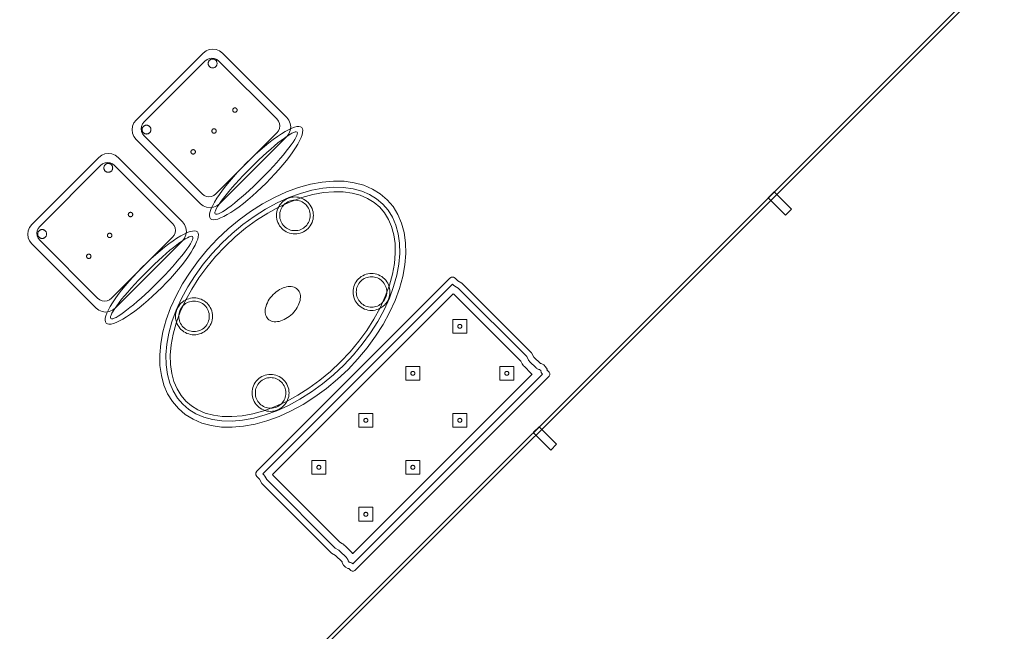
# Model space of a CAD drawing. Header units: metres. Extents: x 2172.2 to 2210.6, y 415.3 to 458.1.
# Tile 22 of 67: x 2206.1 to 2210.1, y 425.7 to 428.2. Entities that reach past the tile are written whole.
import ezdxf

# ---------------------------------------------------------------- set-up
doc = ezdxf.new("R2010")
doc.units = ezdxf.units.M
for name, color, linetype, lineweight in [('NC_N1_BANQUETTES', 7, 'CONTINUOUS', 13), ('NC_N1_CHAIRS', 7, 'CONTINUOUS', 13), ('NC_N1_GLAZING', 7, 'CONTINUOUS', 13), ('NC_N1_TABLES', 7, 'CONTINUOUS', 13), ('NC_N1_WALLS', 7, 'CONTINUOUS', 25)]:
    doc.layers.add(name, color=color, linetype=linetype, lineweight=lineweight)

# ---------------------------------------------------------------- blocks, each defined once
blk = doc.blocks.new('NC_N1_ARCHITECTURE')
at = {"layer": 'NC_N1_GLAZING', "linetype": 'CONTINUOUS', "lineweight": -2}
blk.add_lwpolyline([(16.314201, -9.443487), (16.303595, -9.43288), (20.116966, -5.61951), (20.127573, -5.630117)], close=True, dxfattribs=at)
at = {"layer": 'NC_N1_WALLS', "linetype": 'CONTINUOUS', "lineweight": -2}
for points in [[(19.262781, -6.615117), (19.238739, -6.639158), (19.168028, -6.568448), (19.19207, -6.544406)], [(18.308187, -7.569711), (18.284145, -7.593752), (18.213434, -7.523042), (18.237476, -7.499)]]:
    blk.add_lwpolyline(points, close=True, dxfattribs=at)
blk = doc.blocks.new('NC_N1_DINING_2')
at = {"color": 0, "linetype": 'CONTINUOUS', "lineweight": -2}
for points in [[(0.6, 0), (0.5971, 0.0368), (0.5885, 0.0732), (0.5742, 0.1089), (0.5543, 0.1435), (0.5292, 0.1768), (0.4989, 0.2083), (0.4638, 0.2379), (0.4243, 0.2652), (0.3806, 0.2899), (0.3333, 0.3118), (0.2828, 0.3307), (0.2296, 0.3465), (0.1742, 0.3589), (0.1171, 0.3678), (0.0588, 0.3732), (0, 0.375), (-0.0588, 0.3732), (-0.1171, 0.3678), (-0.1742, 0.3589), (-0.2296, 0.3465), (-0.2828, 0.3307), (-0.3333, 0.3118), (-0.3806, 0.2899), (-0.4243, 0.2652), (-0.4638, 0.2379), (-0.4989, 0.2083), (-0.5292, 0.1768), (-0.5543, 0.1435), (-0.5742, 0.1089), (-0.5885, 0.0732), (-0.5971, 0.0368), (-0.6, 0), (-0.5971, -0.0368), (-0.5885, -0.0732), (-0.5742, -0.1089), (-0.5543, -0.1435), (-0.5292, -0.1768), (-0.4989, -0.2083), (-0.4638, -0.2379), (-0.4243, -0.2652), (-0.3806, -0.2899), (-0.3333, -0.3118), (-0.2828, -0.3307), (-0.2296, -0.3465), (-0.1742, -0.3589), (-0.1171, -0.3678), (-0.0588, -0.3732), (0, -0.375), (0.0588, -0.3732), (0.1171, -0.3678), (0.1742, -0.3589), (0.2296, -0.3465), (0.2828, -0.3307), (0.3333, -0.3118), (0.3806, -0.2899), (0.4243, -0.2652), (0.4638, -0.2379), (0.4989, -0.2083), (0.5292, -0.1768), (0.5543, -0.1435), (0.5742, -0.1089), (0.5885, -0.0732), (0.5971, -0.0368)], [(0.5749, 0), (0.5723, -0.0329), (0.5646, -0.0656), (0.5516, -0.0979), (0.5334, -0.1297), (0.5101, -0.1605), (0.4818, -0.1901), (0.4486, -0.218), (0.411, -0.244), (0.3692, -0.2676), (0.3237, -0.2887), (0.2749, -0.307), (0.2233, -0.3222), (0.1695, -0.3343), (0.114, -0.343), (0.0573, -0.3482), (0, -0.35), (-0.0573, -0.3482), (-0.114, -0.343), (-0.1695, -0.3343), (-0.2233, -0.3222), (-0.2749, -0.307), (-0.3237, -0.2887), (-0.3692, -0.2676), (-0.411, -0.244), (-0.4486, -0.218), (-0.4818, -0.1901), (-0.5101, -0.1605), (-0.5334, -0.1297), (-0.5516, -0.0979), (-0.5646, -0.0656), (-0.5723, -0.0329), (-0.5749, 0), (-0.5723, 0.0329), (-0.5646, 0.0656), (-0.5516, 0.0979), (-0.5334, 0.1297), (-0.5101, 0.1605), (-0.4818, 0.1901), (-0.4486, 0.218), (-0.411, 0.244), (-0.3692, 0.2676), (-0.3237, 0.2887), (-0.2749, 0.307), (-0.2233, 0.3222), (-0.1695, 0.3343), (-0.114, 0.343), (-0.0573, 0.3482), (0, 0.35), (0.0573, 0.3482), (0.114, 0.343), (0.1695, 0.3343), (0.2233, 0.3222), (0.2749, 0.307), (0.3237, 0.2887), (0.3692, 0.2676), (0.411, 0.244), (0.4486, 0.218), (0.4818, 0.1901), (0.5101, 0.1605), (0.5334, 0.1297), (0.5516, 0.0979), (0.5646, 0.0656), (0.5723, 0.0329)], [(0.5569, 0), (0.5545, -0.0301), (0.5474, -0.0601), (0.5354, -0.0901), (0.5184, -0.1198), (0.4964, -0.1488), (0.4694, -0.1769), (0.4377, -0.2037), (0.4014, -0.2287), (0.361, -0.2516), (0.3167, -0.2721), (0.2692, -0.2899), (0.2188, -0.3048), (0.1661, -0.3166), (0.1117, -0.3251), (0.0562, -0.3303), (0, -0.332), (-0.0562, -0.3303), (-0.1117, -0.3251), (-0.1661, -0.3166), (-0.2188, -0.3048), (-0.2692, -0.2899), (-0.3167, -0.2721), (-0.361, -0.2516), (-0.4014, -0.2287), (-0.4377, -0.2037), (-0.4694, -0.1769), (-0.4964, -0.1488), (-0.5184, -0.1198), (-0.5354, -0.0901), (-0.5474, -0.0601), (-0.5545, -0.0301), (-0.5569, 0), (-0.5545, 0.0301), (-0.5474, 0.0601), (-0.5354, 0.0901), (-0.5184, 0.1198), (-0.4964, 0.1488), (-0.4694, 0.1769), (-0.4377, 0.2037), (-0.4014, 0.2287), (-0.361, 0.2516), (-0.3167, 0.2721), (-0.2692, 0.2899), (-0.2188, 0.3048), (-0.1661, 0.3166), (-0.1117, 0.3251), (-0.0562, 0.3303), (0, 0.332), (0.0562, 0.3303), (0.1117, 0.3251), (0.1661, 0.3166), (0.2188, 0.3048), (0.2692, 0.2899), (0.3167, 0.2721), (0.361, 0.2516), (0.4014, 0.2287), (0.4377, 0.2037), (0.4694, 0.1769), (0.4964, 0.1488), (0.5184, 0.1198), (0.5354, 0.0901), (0.5474, 0.0601), (0.5545, 0.0301)], [(-0.215, 0.22), (-0.2154, 0.2126), (-0.2164, 0.2054), (-0.2182, 0.1982), (-0.2207, 0.1913), (-0.2239, 0.1846), (-0.2276, 0.1783), (-0.232, 0.1724), (-0.237, 0.167), (-0.2424, 0.162), (-0.2483, 0.1576), (-0.2546, 0.1539), (-0.2613, 0.1507), (-0.2682, 0.1482), (-0.2754, 0.1464), (-0.2826, 0.1454), (-0.29, 0.145), (-0.2974, 0.1454), (-0.3046, 0.1464), (-0.3118, 0.1482), (-0.3187, 0.1507), (-0.3254, 0.1539), (-0.3317, 0.1576), (-0.3376, 0.162), (-0.343, 0.167), (-0.348, 0.1724), (-0.3524, 0.1783), (-0.3561, 0.1846), (-0.3593, 0.1913), (-0.3618, 0.1982), (-0.3636, 0.2054), (-0.3646, 0.2126), (-0.365, 0.22), (-0.3646, 0.2274), (-0.3636, 0.2346), (-0.3618, 0.2418), (-0.3593, 0.2487), (-0.3561, 0.2554), (-0.3524, 0.2617), (-0.348, 0.2676), (-0.343, 0.273), (-0.3376, 0.278), (-0.3317, 0.2824), (-0.3254, 0.2861), (-0.3187, 0.2893), (-0.3118, 0.2918), (-0.3046, 0.2936), (-0.2974, 0.2946), (-0.29, 0.295), (-0.2826, 0.2946), (-0.2754, 0.2936), (-0.2682, 0.2918), (-0.2613, 0.2893), (-0.2546, 0.2861), (-0.2483, 0.2824), (-0.2424, 0.278), (-0.237, 0.273), (-0.232, 0.2676), (-0.2276, 0.2617), (-0.2239, 0.2554), (-0.2207, 0.2487), (-0.2182, 0.2418), (-0.2164, 0.2346), (-0.2154, 0.2274)], [(-0.228, 0.22), (-0.2283, 0.2139), (-0.2292, 0.2079), (-0.2307, 0.202), (-0.2327, 0.1963), (-0.2353, 0.1908), (-0.2384, 0.1856), (-0.2421, 0.1807), (-0.2462, 0.1762), (-0.2507, 0.1721), (-0.2556, 0.1684), (-0.2608, 0.1653), (-0.2663, 0.1627), (-0.272, 0.1607), (-0.2779, 0.1592), (-0.2839, 0.1583), (-0.29, 0.158), (-0.2961, 0.1583), (-0.3021, 0.1592), (-0.308, 0.1607), (-0.3137, 0.1627), (-0.3192, 0.1653), (-0.3244, 0.1684), (-0.3293, 0.1721), (-0.3338, 0.1762), (-0.3379, 0.1807), (-0.3416, 0.1856), (-0.3447, 0.1908), (-0.3473, 0.1963), (-0.3493, 0.202), (-0.3508, 0.2079), (-0.3517, 0.2139), (-0.352, 0.22), (-0.3517, 0.2261), (-0.3508, 0.2321), (-0.3493, 0.238), (-0.3473, 0.2437), (-0.3447, 0.2492), (-0.3416, 0.2544), (-0.3379, 0.2593), (-0.3338, 0.2638), (-0.3293, 0.2679), (-0.3244, 0.2716), (-0.3192, 0.2747), (-0.3137, 0.2773), (-0.308, 0.2793), (-0.3021, 0.2808), (-0.2961, 0.2817), (-0.29, 0.282), (-0.2839, 0.2817), (-0.2779, 0.2808), (-0.272, 0.2793), (-0.2663, 0.2773), (-0.2608, 0.2747), (-0.2556, 0.2716), (-0.2507, 0.2679), (-0.2462, 0.2638), (-0.2421, 0.2593), (-0.2384, 0.2544), (-0.2353, 0.2492), (-0.2327, 0.2437), (-0.2307, 0.238), (-0.2292, 0.2321), (-0.2283, 0.2261)], [(0.365, 0.22), (0.3646, 0.2126), (0.3636, 0.2054), (0.3618, 0.1982), (0.3593, 0.1913), (0.3561, 0.1846), (0.3524, 0.1783), (0.348, 0.1724), (0.343, 0.167), (0.3376, 0.162), (0.3317, 0.1576), (0.3254, 0.1539), (0.3187, 0.1507), (0.3118, 0.1482), (0.3046, 0.1464), (0.2974, 0.1454), (0.29, 0.145), (0.2826, 0.1454), (0.2754, 0.1464), (0.2682, 0.1482), (0.2613, 0.1507), (0.2546, 0.1539), (0.2483, 0.1576), (0.2424, 0.162), (0.237, 0.167), (0.232, 0.1724), (0.2276, 0.1783), (0.2239, 0.1846), (0.2207, 0.1913), (0.2182, 0.1982), (0.2164, 0.2054), (0.2154, 0.2126), (0.215, 0.22), (0.2154, 0.2274), (0.2164, 0.2346), (0.2182, 0.2418), (0.2207, 0.2487), (0.2239, 0.2554), (0.2276, 0.2617), (0.232, 0.2676), (0.237, 0.273), (0.2424, 0.278), (0.2483, 0.2824), (0.2546, 0.2861), (0.2613, 0.2893), (0.2682, 0.2918), (0.2754, 0.2936), (0.2826, 0.2946), (0.29, 0.295), (0.2974, 0.2946), (0.3046, 0.2936), (0.3118, 0.2918), (0.3187, 0.2893), (0.3254, 0.2861), (0.3317, 0.2824), (0.3376, 0.278), (0.343, 0.273), (0.348, 0.2676), (0.3524, 0.2617), (0.3561, 0.2554), (0.3593, 0.2487), (0.3618, 0.2418), (0.3636, 0.2346), (0.3646, 0.2274)], [(0.352, 0.22), (0.3517, 0.2139), (0.3508, 0.2079), (0.3493, 0.202), (0.3473, 0.1963), (0.3447, 0.1908), (0.3416, 0.1856), (0.3379, 0.1807), (0.3338, 0.1762), (0.3293, 0.1721), (0.3244, 0.1684), (0.3192, 0.1653), (0.3137, 0.1627), (0.308, 0.1607), (0.3021, 0.1592), (0.2961, 0.1583), (0.29, 0.158), (0.2839, 0.1583), (0.2779, 0.1592), (0.272, 0.1607), (0.2663, 0.1627), (0.2608, 0.1653), (0.2556, 0.1684), (0.2507, 0.1721), (0.2462, 0.1762), (0.2421, 0.1807), (0.2384, 0.1856), (0.2353, 0.1908), (0.2327, 0.1963), (0.2307, 0.202), (0.2292, 0.2079), (0.2283, 0.2139), (0.228, 0.22), (0.2283, 0.2261), (0.2292, 0.2321), (0.2307, 0.238), (0.2327, 0.2437), (0.2353, 0.2492), (0.2384, 0.2544), (0.2421, 0.2593), (0.2462, 0.2638), (0.2507, 0.2679), (0.2556, 0.2716), (0.2608, 0.2747), (0.2663, 0.2773), (0.272, 0.2793), (0.2779, 0.2808), (0.2839, 0.2817), (0.29, 0.282), (0.2961, 0.2817), (0.3021, 0.2808), (0.308, 0.2793), (0.3137, 0.2773), (0.3192, 0.2747), (0.3244, 0.2716), (0.3293, 0.2679), (0.3338, 0.2638), (0.3379, 0.2593), (0.3416, 0.2544), (0.3447, 0.2492), (0.3473, 0.2437), (0.3493, 0.238), (0.3508, 0.2321), (0.3517, 0.2261)], [(0.085, 0), (0.0846, 0.0054), (0.0834, 0.0107), (0.0813, 0.016), (0.0785, 0.021), (0.075, 0.0259), (0.0707, 0.0306), (0.0657, 0.0349), (0.0601, 0.0389), (0.0539, 0.0425), (0.0472, 0.0457), (0.0401, 0.0485), (0.0325, 0.0508), (0.0247, 0.0526), (0.0166, 0.0539), (0.0083, 0.0547), (0, 0.055), (-0.0083, 0.0547), (-0.0166, 0.0539), (-0.0247, 0.0526), (-0.0325, 0.0508), (-0.0401, 0.0485), (-0.0472, 0.0457), (-0.0539, 0.0425), (-0.0601, 0.0389), (-0.0657, 0.0349), (-0.0707, 0.0306), (-0.075, 0.0259), (-0.0785, 0.021), (-0.0813, 0.016), (-0.0834, 0.0107), (-0.0846, 0.0054), (-0.085, 0), (-0.0846, -0.0054), (-0.0834, -0.0107), (-0.0813, -0.016), (-0.0785, -0.021), (-0.075, -0.0259), (-0.0707, -0.0306), (-0.0657, -0.0349), (-0.0601, -0.0389), (-0.0539, -0.0425), (-0.0472, -0.0457), (-0.0401, -0.0485), (-0.0325, -0.0508), (-0.0247, -0.0526), (-0.0166, -0.0539), (-0.0083, -0.0547), (0, -0.055), (0.0083, -0.0547), (0.0166, -0.0539), (0.0247, -0.0526), (0.0325, -0.0508), (0.0401, -0.0485), (0.0472, -0.0457), (0.0539, -0.0425), (0.0601, -0.0389), (0.0657, -0.0349), (0.0707, -0.0306), (0.075, -0.0259), (0.0785, -0.021), (0.0813, -0.016), (0.0834, -0.0107), (0.0846, -0.0054)], [(-0.215, -0.22), (-0.2154, -0.2274), (-0.2164, -0.2346), (-0.2182, -0.2418), (-0.2207, -0.2487), (-0.2239, -0.2554), (-0.2276, -0.2617), (-0.232, -0.2676), (-0.237, -0.273), (-0.2424, -0.278), (-0.2483, -0.2824), (-0.2546, -0.2861), (-0.2613, -0.2893), (-0.2682, -0.2918), (-0.2754, -0.2936), (-0.2826, -0.2946), (-0.29, -0.295), (-0.2974, -0.2946), (-0.3046, -0.2936), (-0.3118, -0.2918), (-0.3187, -0.2893), (-0.3254, -0.2861), (-0.3317, -0.2824), (-0.3376, -0.278), (-0.343, -0.273), (-0.348, -0.2676), (-0.3524, -0.2617), (-0.3561, -0.2554), (-0.3593, -0.2487), (-0.3618, -0.2418), (-0.3636, -0.2346), (-0.3646, -0.2274), (-0.365, -0.22), (-0.3646, -0.2126), (-0.3636, -0.2054), (-0.3618, -0.1982), (-0.3593, -0.1913), (-0.3561, -0.1846), (-0.3524, -0.1783), (-0.348, -0.1724), (-0.343, -0.167), (-0.3376, -0.162), (-0.3317, -0.1576), (-0.3254, -0.1539), (-0.3187, -0.1507), (-0.3118, -0.1482), (-0.3046, -0.1464), (-0.2974, -0.1454), (-0.29, -0.145), (-0.2826, -0.1454), (-0.2754, -0.1464), (-0.2682, -0.1482), (-0.2613, -0.1507), (-0.2546, -0.1539), (-0.2483, -0.1576), (-0.2424, -0.162), (-0.237, -0.167), (-0.232, -0.1724), (-0.2276, -0.1783), (-0.2239, -0.1846), (-0.2207, -0.1913), (-0.2182, -0.1982), (-0.2164, -0.2054), (-0.2154, -0.2126)], [(-0.228, -0.22), (-0.2283, -0.2261), (-0.2292, -0.2321), (-0.2307, -0.238), (-0.2327, -0.2437), (-0.2353, -0.2492), (-0.2384, -0.2544), (-0.2421, -0.2593), (-0.2462, -0.2638), (-0.2507, -0.2679), (-0.2556, -0.2716), (-0.2608, -0.2747), (-0.2663, -0.2773), (-0.272, -0.2793), (-0.2779, -0.2808), (-0.2839, -0.2817), (-0.29, -0.282), (-0.2961, -0.2817), (-0.3021, -0.2808), (-0.308, -0.2793), (-0.3137, -0.2773), (-0.3192, -0.2747), (-0.3244, -0.2716), (-0.3293, -0.2679), (-0.3338, -0.2638), (-0.3379, -0.2593), (-0.3416, -0.2544), (-0.3447, -0.2492), (-0.3473, -0.2437), (-0.3493, -0.238), (-0.3508, -0.2321), (-0.3517, -0.2261), (-0.352, -0.22), (-0.3517, -0.2139), (-0.3508, -0.2079), (-0.3493, -0.202), (-0.3473, -0.1963), (-0.3447, -0.1908), (-0.3416, -0.1856), (-0.3379, -0.1807), (-0.3338, -0.1762), (-0.3293, -0.1721), (-0.3244, -0.1684), (-0.3192, -0.1653), (-0.3137, -0.1627), (-0.308, -0.1607), (-0.3021, -0.1592), (-0.2961, -0.1583), (-0.29, -0.158), (-0.2839, -0.1583), (-0.2779, -0.1592), (-0.272, -0.1607), (-0.2663, -0.1627), (-0.2608, -0.1653), (-0.2556, -0.1684), (-0.2507, -0.1721), (-0.2462, -0.1762), (-0.2421, -0.1807), (-0.2384, -0.1856), (-0.2353, -0.1908), (-0.2327, -0.1963), (-0.2307, -0.202), (-0.2292, -0.2079), (-0.2283, -0.2139)], [(0.365, -0.22), (0.3646, -0.2274), (0.3636, -0.2346), (0.3618, -0.2418), (0.3593, -0.2487), (0.3561, -0.2554), (0.3524, -0.2617), (0.348, -0.2676), (0.343, -0.273), (0.3376, -0.278), (0.3317, -0.2824), (0.3254, -0.2861), (0.3187, -0.2893), (0.3118, -0.2918), (0.3046, -0.2936), (0.2974, -0.2946), (0.29, -0.295), (0.2826, -0.2946), (0.2754, -0.2936), (0.2682, -0.2918), (0.2613, -0.2893), (0.2546, -0.2861), (0.2483, -0.2824), (0.2424, -0.278), (0.237, -0.273), (0.232, -0.2676), (0.2276, -0.2617), (0.2239, -0.2554), (0.2207, -0.2487), (0.2182, -0.2418), (0.2164, -0.2346), (0.2154, -0.2274), (0.215, -0.22), (0.2154, -0.2126), (0.2164, -0.2054), (0.2182, -0.1982), (0.2207, -0.1913), (0.2239, -0.1846), (0.2276, -0.1783), (0.232, -0.1724), (0.237, -0.167), (0.2424, -0.162), (0.2483, -0.1576), (0.2546, -0.1539), (0.2613, -0.1507), (0.2682, -0.1482), (0.2754, -0.1464), (0.2826, -0.1454), (0.29, -0.145), (0.2974, -0.1454), (0.3046, -0.1464), (0.3118, -0.1482), (0.3187, -0.1507), (0.3254, -0.1539), (0.3317, -0.1576), (0.3376, -0.162), (0.343, -0.167), (0.348, -0.1724), (0.3524, -0.1783), (0.3561, -0.1846), (0.3593, -0.1913), (0.3618, -0.1982), (0.3636, -0.2054), (0.3646, -0.2126)], [(0.352, -0.22), (0.3517, -0.2261), (0.3508, -0.2321), (0.3493, -0.238), (0.3473, -0.2437), (0.3447, -0.2492), (0.3416, -0.2544), (0.3379, -0.2593), (0.3338, -0.2638), (0.3293, -0.2679), (0.3244, -0.2716), (0.3192, -0.2747), (0.3137, -0.2773), (0.308, -0.2793), (0.3021, -0.2808), (0.2961, -0.2817), (0.29, -0.282), (0.2839, -0.2817), (0.2779, -0.2808), (0.272, -0.2793), (0.2663, -0.2773), (0.2608, -0.2747), (0.2556, -0.2716), (0.2507, -0.2679), (0.2462, -0.2638), (0.2421, -0.2593), (0.2384, -0.2544), (0.2353, -0.2492), (0.2327, -0.2437), (0.2307, -0.238), (0.2292, -0.2321), (0.2283, -0.2261), (0.228, -0.22), (0.2283, -0.2139), (0.2292, -0.2079), (0.2307, -0.202), (0.2327, -0.1963), (0.2353, -0.1908), (0.2384, -0.1856), (0.2421, -0.1807), (0.2462, -0.1762), (0.2507, -0.1721), (0.2556, -0.1684), (0.2608, -0.1653), (0.2663, -0.1627), (0.272, -0.1607), (0.2779, -0.1592), (0.2839, -0.1583), (0.29, -0.158), (0.2961, -0.1583), (0.3021, -0.1592), (0.308, -0.1607), (0.3137, -0.1627), (0.3192, -0.1653), (0.3244, -0.1684), (0.3293, -0.1721), (0.3338, -0.1762), (0.3379, -0.1807), (0.3416, -0.1856), (0.3447, -0.1908), (0.3473, -0.1963), (0.3493, -0.202), (0.3508, -0.2079), (0.3517, -0.2139)]]:
    blk.add_lwpolyline(points, close=True, dxfattribs=at)
blk = doc.blocks.new('NC_N1_PERIMETER_BENCH_2')
at = {"color": 0, "linetype": 'CONTINUOUS', "lineweight": -2}
for points in [[(-0.575, -0.2605), (-0.575, -0.2495), (-0.5721, -0.2385), (-0.57, -0.2365), (-0.57, -0.1987), (-0.575, -0.18), (-0.575, 0.22), (-0.57, 0.2387), (-0.57, 0.255), (-0.568, 0.2625), (-0.5625, 0.268), (-0.555, 0.27), (0.555, 0.27), (0.5625, 0.268), (0.568, 0.2625), (0.57, 0.255), (0.57, 0.2387), (0.575, 0.22), (0.575, -0.18), (0.57, -0.1987), (0.57, -0.2365), (0.5721, -0.2385), (0.575, -0.2495), (0.575, -0.2605), (0.5721, -0.2715), (0.5698, -0.2737), (0.57, -0.2745), (0.57, -0.2855), (0.5684, -0.2915), (0.564, -0.2959), (0.558, -0.2975), (-0.558, -0.2975), (-0.564, -0.2959), (-0.5684, -0.2915), (-0.57, -0.2855), (-0.57, -0.2745), (-0.5698, -0.2737), (-0.5721, -0.2715)], [(-0.5495, -0.2593), (-0.55, -0.2572), (-0.55, -0.2528), (-0.5494, -0.2506), (-0.5492, -0.2503), (-0.548, -0.2482), (-0.5469, -0.246), (-0.5461, -0.2437), (-0.5455, -0.2413), (-0.5451, -0.2389), (-0.545, -0.2365), (-0.545, -0.1987), (-0.5451, -0.1965), (-0.5454, -0.1944), (-0.5458, -0.1922), (-0.55, -0.1767), (-0.55, 0.2167), (-0.5458, 0.2322), (-0.5454, 0.2344), (-0.5451, 0.2365), (-0.545, 0.2387), (-0.545, 0.245), (0.545, 0.245), (0.545, 0.2387), (0.5451, 0.2365), (0.5454, 0.2344), (0.5458, 0.2322), (0.55, 0.2167), (0.55, -0.1767), (0.5458, -0.1922), (0.5454, -0.1944), (0.5451, -0.1965), (0.545, -0.1987), (0.545, -0.2365), (0.5451, -0.2389), (0.5455, -0.2413), (0.5461, -0.2437), (0.5469, -0.246), (0.548, -0.2482), (0.5492, -0.2503), (0.5494, -0.2506), (0.55, -0.2528), (0.55, -0.2572), (0.5495, -0.2593), (0.5491, -0.2597), (0.5479, -0.2618), (0.5468, -0.2639), (0.546, -0.2661), (0.5454, -0.2684), (0.545, -0.2708), (0.5449, -0.2725), (-0.5449, -0.2725), (-0.545, -0.2708), (-0.5454, -0.2684), (-0.546, -0.2661), (-0.5468, -0.2639), (-0.5479, -0.2618), (-0.5491, -0.2597)], [(-0.5154, -0.2425), (-0.5153, -0.2418), (-0.515, -0.2365), (-0.515, -0.1987), (-0.5152, -0.1939), (-0.5158, -0.1892), (-0.5169, -0.1845), (-0.52, -0.1728), (-0.52, 0.2128), (-0.5194, 0.215), (0.5194, 0.215), (0.52, 0.2128), (0.52, -0.1728), (0.5169, -0.1845), (0.5158, -0.1892), (0.5152, -0.1939), (0.515, -0.1987), (0.515, -0.2365), (0.5153, -0.2418), (0.5154, -0.2425)], [(-0.445, 0.0625), (-0.405, 0.1025), (-0.445, 0.1425), (-0.485, 0.1025)], [(-0.175, 0.0625), (-0.135, 0.1025), (-0.175, 0.1425), (-0.215, 0.1025)], [(0.095, 0.0625), (0.135, 0.1025), (0.095, 0.1425), (0.055, 0.1025)], [(0.365, 0.0625), (0.405, 0.1025), (0.365, 0.1425), (0.325, 0.1025)], [(-0.437, 0.1025), (-0.437, 0.1017), (-0.4372, 0.1009), (-0.4373, 0.1002), (-0.4376, 0.0994), (-0.4379, 0.0987), (-0.4383, 0.0981), (-0.4388, 0.0974), (-0.4393, 0.0968), (-0.4399, 0.0963), (-0.4406, 0.0958), (-0.4412, 0.0954), (-0.4419, 0.0951), (-0.4427, 0.0948), (-0.4434, 0.0947), (-0.4442, 0.0945), (-0.445, 0.0945), (-0.4458, 0.0945), (-0.4466, 0.0947), (-0.4473, 0.0948), (-0.4481, 0.0951), (-0.4488, 0.0954), (-0.4494, 0.0958), (-0.4501, 0.0963), (-0.4507, 0.0968), (-0.4512, 0.0974), (-0.4517, 0.0981), (-0.4521, 0.0987), (-0.4524, 0.0994), (-0.4527, 0.1002), (-0.4528, 0.1009), (-0.453, 0.1017), (-0.453, 0.1025), (-0.453, 0.1033), (-0.4528, 0.1041), (-0.4527, 0.1048), (-0.4524, 0.1056), (-0.4521, 0.1063), (-0.4517, 0.1069), (-0.4512, 0.1076), (-0.4507, 0.1082), (-0.4501, 0.1087), (-0.4494, 0.1092), (-0.4488, 0.1096), (-0.4481, 0.1099), (-0.4473, 0.1102), (-0.4466, 0.1103), (-0.4458, 0.1105), (-0.445, 0.1105), (-0.4442, 0.1105), (-0.4434, 0.1103), (-0.4427, 0.1102), (-0.4419, 0.1099), (-0.4412, 0.1096), (-0.4406, 0.1092), (-0.4399, 0.1087), (-0.4393, 0.1082), (-0.4388, 0.1076), (-0.4383, 0.1069), (-0.4379, 0.1063), (-0.4376, 0.1056), (-0.4373, 0.1048), (-0.4372, 0.1041), (-0.437, 0.1033)], [(-0.167, 0.1025), (-0.167, 0.1017), (-0.1672, 0.1009), (-0.1673, 0.1002), (-0.1676, 0.0994), (-0.1679, 0.0987), (-0.1683, 0.0981), (-0.1688, 0.0974), (-0.1693, 0.0968), (-0.1699, 0.0963), (-0.1706, 0.0958), (-0.1712, 0.0954), (-0.1719, 0.0951), (-0.1727, 0.0948), (-0.1734, 0.0947), (-0.1742, 0.0945), (-0.175, 0.0945), (-0.1758, 0.0945), (-0.1766, 0.0947), (-0.1773, 0.0948), (-0.1781, 0.0951), (-0.1788, 0.0954), (-0.1794, 0.0958), (-0.1801, 0.0963), (-0.1807, 0.0968), (-0.1812, 0.0974), (-0.1817, 0.0981), (-0.1821, 0.0987), (-0.1824, 0.0994), (-0.1827, 0.1002), (-0.1828, 0.1009), (-0.183, 0.1017), (-0.183, 0.1025), (-0.183, 0.1033), (-0.1828, 0.1041), (-0.1827, 0.1048), (-0.1824, 0.1056), (-0.1821, 0.1063), (-0.1817, 0.1069), (-0.1812, 0.1076), (-0.1807, 0.1082), (-0.1801, 0.1087), (-0.1794, 0.1092), (-0.1788, 0.1096), (-0.1781, 0.1099), (-0.1773, 0.1102), (-0.1766, 0.1103), (-0.1758, 0.1105), (-0.175, 0.1105), (-0.1742, 0.1105), (-0.1734, 0.1103), (-0.1727, 0.1102), (-0.1719, 0.1099), (-0.1712, 0.1096), (-0.1706, 0.1092), (-0.1699, 0.1087), (-0.1693, 0.1082), (-0.1688, 0.1076), (-0.1683, 0.1069), (-0.1679, 0.1063), (-0.1676, 0.1056), (-0.1673, 0.1048), (-0.1672, 0.1041), (-0.167, 0.1033)], [(0.103, 0.1025), (0.103, 0.1017), (0.1028, 0.1009), (0.1027, 0.1002), (0.1024, 0.0994), (0.1021, 0.0987), (0.1017, 0.0981), (0.1012, 0.0974), (0.1007, 0.0968), (0.1001, 0.0963), (0.0994, 0.0958), (0.0988, 0.0954), (0.0981, 0.0951), (0.0973, 0.0948), (0.0966, 0.0947), (0.0958, 0.0945), (0.095, 0.0945), (0.0942, 0.0945), (0.0934, 0.0947), (0.0927, 0.0948), (0.0919, 0.0951), (0.0912, 0.0954), (0.0906, 0.0958), (0.0899, 0.0963), (0.0893, 0.0968), (0.0888, 0.0974), (0.0883, 0.0981), (0.0879, 0.0987), (0.0876, 0.0994), (0.0873, 0.1002), (0.0872, 0.1009), (0.087, 0.1017), (0.087, 0.1025), (0.087, 0.1033), (0.0872, 0.1041), (0.0873, 0.1048), (0.0876, 0.1056), (0.0879, 0.1063), (0.0883, 0.1069), (0.0888, 0.1076), (0.0893, 0.1082), (0.0899, 0.1087), (0.0906, 0.1092), (0.0912, 0.1096), (0.0919, 0.1099), (0.0927, 0.1102), (0.0934, 0.1103), (0.0942, 0.1105), (0.095, 0.1105), (0.0958, 0.1105), (0.0966, 0.1103), (0.0973, 0.1102), (0.0981, 0.1099), (0.0988, 0.1096), (0.0994, 0.1092), (0.1001, 0.1087), (0.1007, 0.1082), (0.1012, 0.1076), (0.1017, 0.1069), (0.1021, 0.1063), (0.1024, 0.1056), (0.1027, 0.1048), (0.1028, 0.1041), (0.103, 0.1033)], [(0.373, 0.1025), (0.373, 0.1017), (0.3728, 0.1009), (0.3727, 0.1002), (0.3724, 0.0994), (0.3721, 0.0987), (0.3717, 0.0981), (0.3712, 0.0974), (0.3707, 0.0968), (0.3701, 0.0963), (0.3694, 0.0958), (0.3688, 0.0954), (0.3681, 0.0951), (0.3673, 0.0948), (0.3666, 0.0947), (0.3658, 0.0945), (0.365, 0.0945), (0.3642, 0.0945), (0.3634, 0.0947), (0.3627, 0.0948), (0.3619, 0.0951), (0.3612, 0.0954), (0.3606, 0.0958), (0.3599, 0.0963), (0.3593, 0.0968), (0.3588, 0.0974), (0.3583, 0.0981), (0.3579, 0.0987), (0.3576, 0.0994), (0.3573, 0.1002), (0.3572, 0.1009), (0.357, 0.1017), (0.357, 0.1025), (0.357, 0.1033), (0.3572, 0.1041), (0.3573, 0.1048), (0.3576, 0.1056), (0.3579, 0.1063), (0.3583, 0.1069), (0.3588, 0.1076), (0.3593, 0.1082), (0.3599, 0.1087), (0.3606, 0.1092), (0.3612, 0.1096), (0.3619, 0.1099), (0.3627, 0.1102), (0.3634, 0.1103), (0.3642, 0.1105), (0.365, 0.1105), (0.3658, 0.1105), (0.3666, 0.1103), (0.3673, 0.1102), (0.3681, 0.1099), (0.3688, 0.1096), (0.3694, 0.1092), (0.3701, 0.1087), (0.3707, 0.1082), (0.3712, 0.1076), (0.3717, 0.1069), (0.3721, 0.1063), (0.3724, 0.1056), (0.3727, 0.1048), (0.3728, 0.1041), (0.373, 0.1033)], [(-0.445, -0.2075), (-0.405, -0.1675), (-0.445, -0.1275), (-0.485, -0.1675)], [(-0.437, -0.1675), (-0.437, -0.1683), (-0.4372, -0.1691), (-0.4373, -0.1698), (-0.4376, -0.1706), (-0.4379, -0.1713), (-0.4383, -0.1719), (-0.4388, -0.1726), (-0.4393, -0.1732), (-0.4399, -0.1737), (-0.4406, -0.1742), (-0.4412, -0.1746), (-0.4419, -0.1749), (-0.4427, -0.1752), (-0.4434, -0.1753), (-0.4442, -0.1755), (-0.445, -0.1755), (-0.4458, -0.1755), (-0.4466, -0.1753), (-0.4473, -0.1752), (-0.4481, -0.1749), (-0.4488, -0.1746), (-0.4494, -0.1742), (-0.4501, -0.1737), (-0.4507, -0.1732), (-0.4512, -0.1726), (-0.4517, -0.1719), (-0.4521, -0.1713), (-0.4524, -0.1706), (-0.4527, -0.1698), (-0.4528, -0.1691), (-0.453, -0.1683), (-0.453, -0.1675), (-0.453, -0.1667), (-0.4528, -0.1659), (-0.4527, -0.1652), (-0.4524, -0.1644), (-0.4521, -0.1637), (-0.4517, -0.1631), (-0.4512, -0.1624), (-0.4507, -0.1618), (-0.4501, -0.1613), (-0.4494, -0.1608), (-0.4488, -0.1604), (-0.4481, -0.1601), (-0.4473, -0.1598), (-0.4466, -0.1597), (-0.4458, -0.1595), (-0.445, -0.1595), (-0.4442, -0.1595), (-0.4434, -0.1597), (-0.4427, -0.1598), (-0.4419, -0.1601), (-0.4412, -0.1604), (-0.4406, -0.1608), (-0.4399, -0.1613), (-0.4393, -0.1618), (-0.4388, -0.1624), (-0.4383, -0.1631), (-0.4379, -0.1637), (-0.4376, -0.1644), (-0.4373, -0.1652), (-0.4372, -0.1659), (-0.437, -0.1667)], [(-0.175, -0.2075), (-0.135, -0.1675), (-0.175, -0.1275), (-0.215, -0.1675)], [(-0.167, -0.1675), (-0.167, -0.1683), (-0.1672, -0.1691), (-0.1673, -0.1698), (-0.1676, -0.1706), (-0.1679, -0.1713), (-0.1683, -0.1719), (-0.1688, -0.1726), (-0.1693, -0.1732), (-0.1699, -0.1737), (-0.1706, -0.1742), (-0.1712, -0.1746), (-0.1719, -0.1749), (-0.1727, -0.1752), (-0.1734, -0.1753), (-0.1742, -0.1755), (-0.175, -0.1755), (-0.1758, -0.1755), (-0.1766, -0.1753), (-0.1773, -0.1752), (-0.1781, -0.1749), (-0.1788, -0.1746), (-0.1794, -0.1742), (-0.1801, -0.1737), (-0.1807, -0.1732), (-0.1812, -0.1726), (-0.1817, -0.1719), (-0.1821, -0.1713), (-0.1824, -0.1706), (-0.1827, -0.1698), (-0.1828, -0.1691), (-0.183, -0.1683), (-0.183, -0.1675), (-0.183, -0.1667), (-0.1828, -0.1659), (-0.1827, -0.1652), (-0.1824, -0.1644), (-0.1821, -0.1637), (-0.1817, -0.1631), (-0.1812, -0.1624), (-0.1807, -0.1618), (-0.1801, -0.1613), (-0.1794, -0.1608), (-0.1788, -0.1604), (-0.1781, -0.1601), (-0.1773, -0.1598), (-0.1766, -0.1597), (-0.1758, -0.1595), (-0.175, -0.1595), (-0.1742, -0.1595), (-0.1734, -0.1597), (-0.1727, -0.1598), (-0.1719, -0.1601), (-0.1712, -0.1604), (-0.1706, -0.1608), (-0.1699, -0.1613), (-0.1693, -0.1618), (-0.1688, -0.1624), (-0.1683, -0.1631), (-0.1679, -0.1637), (-0.1676, -0.1644), (-0.1673, -0.1652), (-0.1672, -0.1659), (-0.167, -0.1667)], [(0.095, -0.2075), (0.135, -0.1675), (0.095, -0.1275), (0.055, -0.1675)], [(0.103, -0.1675), (0.103, -0.1683), (0.1028, -0.1691), (0.1027, -0.1698), (0.1024, -0.1706), (0.1021, -0.1713), (0.1017, -0.1719), (0.1012, -0.1726), (0.1007, -0.1732), (0.1001, -0.1737), (0.0994, -0.1742), (0.0988, -0.1746), (0.0981, -0.1749), (0.0973, -0.1752), (0.0966, -0.1753), (0.0958, -0.1755), (0.095, -0.1755), (0.0942, -0.1755), (0.0934, -0.1753), (0.0927, -0.1752), (0.0919, -0.1749), (0.0912, -0.1746), (0.0906, -0.1742), (0.0899, -0.1737), (0.0893, -0.1732), (0.0888, -0.1726), (0.0883, -0.1719), (0.0879, -0.1713), (0.0876, -0.1706), (0.0873, -0.1698), (0.0872, -0.1691), (0.087, -0.1683), (0.087, -0.1675), (0.087, -0.1667), (0.0872, -0.1659), (0.0873, -0.1652), (0.0876, -0.1644), (0.0879, -0.1637), (0.0883, -0.1631), (0.0888, -0.1624), (0.0893, -0.1618), (0.0899, -0.1613), (0.0906, -0.1608), (0.0912, -0.1604), (0.0919, -0.1601), (0.0927, -0.1598), (0.0934, -0.1597), (0.0942, -0.1595), (0.095, -0.1595), (0.0958, -0.1595), (0.0966, -0.1597), (0.0973, -0.1598), (0.0981, -0.1601), (0.0988, -0.1604), (0.0994, -0.1608), (0.1001, -0.1613), (0.1007, -0.1618), (0.1012, -0.1624), (0.1017, -0.1631), (0.1021, -0.1637), (0.1024, -0.1644), (0.1027, -0.1652), (0.1028, -0.1659), (0.103, -0.1667)], [(0.365, -0.2075), (0.405, -0.1675), (0.365, -0.1275), (0.325, -0.1675)], [(0.373, -0.1675), (0.373, -0.1683), (0.3728, -0.1691), (0.3727, -0.1698), (0.3724, -0.1706), (0.3721, -0.1713), (0.3717, -0.1719), (0.3712, -0.1726), (0.3707, -0.1732), (0.3701, -0.1737), (0.3694, -0.1742), (0.3688, -0.1746), (0.3681, -0.1749), (0.3673, -0.1752), (0.3666, -0.1753), (0.3658, -0.1755), (0.365, -0.1755), (0.3642, -0.1755), (0.3634, -0.1753), (0.3627, -0.1752), (0.3619, -0.1749), (0.3612, -0.1746), (0.3606, -0.1742), (0.3599, -0.1737), (0.3593, -0.1732), (0.3588, -0.1726), (0.3583, -0.1719), (0.3579, -0.1713), (0.3576, -0.1706), (0.3573, -0.1698), (0.3572, -0.1691), (0.357, -0.1683), (0.357, -0.1675), (0.357, -0.1667), (0.3572, -0.1659), (0.3573, -0.1652), (0.3576, -0.1644), (0.3579, -0.1637), (0.3583, -0.1631), (0.3588, -0.1624), (0.3593, -0.1618), (0.3599, -0.1613), (0.3606, -0.1608), (0.3612, -0.1604), (0.3619, -0.1601), (0.3627, -0.1598), (0.3634, -0.1597), (0.3642, -0.1595), (0.365, -0.1595), (0.3658, -0.1595), (0.3666, -0.1597), (0.3673, -0.1598), (0.3681, -0.1601), (0.3688, -0.1604), (0.3694, -0.1608), (0.3701, -0.1613), (0.3707, -0.1618), (0.3712, -0.1624), (0.3717, -0.1631), (0.3721, -0.1637), (0.3724, -0.1644), (0.3727, -0.1652), (0.3728, -0.1659), (0.373, -0.1667)]]:
    blk.add_lwpolyline(points, close=True, dxfattribs=at)
blk = doc.blocks.new('NC_N1_CHAIR_IVORY')
at = {"color": 0, "linetype": 'CONTINUOUS', "lineweight": -2}
for points in [[(0.262, 0.222), (0.2607, 0.2276), (0.257, 0.2331), (0.2507, 0.2385), (0.2421, 0.2438), (0.2311, 0.2489), (0.2178, 0.2537), (0.2025, 0.2582), (0.1853, 0.2623), (0.1662, 0.2661), (0.1456, 0.2694), (0.1235, 0.2723), (0.1003, 0.2747), (0.0761, 0.2765), (0.0511, 0.2779), (0.0257, 0.2787), (0, 0.279), (-0.0257, 0.2787), (-0.0511, 0.2779), (-0.0761, 0.2765), (-0.1003, 0.2747), (-0.1235, 0.2723), (-0.1456, 0.2694), (-0.1662, 0.2661), (-0.1853, 0.2623), (-0.2025, 0.2582), (-0.2178, 0.2537), (-0.2311, 0.2489), (-0.2421, 0.2438), (-0.2507, 0.2385), (-0.257, 0.2331), (-0.2607, 0.2276), (-0.262, 0.222), (-0.2607, 0.2164), (-0.257, 0.2109), (-0.2507, 0.2055), (-0.2421, 0.2002), (-0.2311, 0.1951), (-0.2178, 0.1903), (-0.2025, 0.1858), (-0.1853, 0.1817), (-0.1662, 0.1779), (-0.1456, 0.1746), (-0.1235, 0.1717), (-0.1003, 0.1693), (-0.0761, 0.1675), (-0.0511, 0.1661), (-0.0257, 0.1653), (0, 0.165), (0.0257, 0.1653), (0.0511, 0.1661), (0.0761, 0.1675), (0.1003, 0.1693), (0.1235, 0.1717), (0.1456, 0.1746), (0.1662, 0.1779), (0.1853, 0.1817), (0.2025, 0.1858), (0.2178, 0.1903), (0.2311, 0.1951), (0.2421, 0.2002), (0.2507, 0.2055), (0.257, 0.2109), (0.2607, 0.2164)], [(0.235, 0.222), (0.2339, 0.225), (0.2305, 0.228), (0.2249, 0.231), (0.2171, 0.2339), (0.2073, 0.2366), (0.1954, 0.2392), (0.1817, 0.2417), (0.1662, 0.2439), (0.1491, 0.246), (0.1306, 0.2478), (0.1108, 0.2493), (0.0899, 0.2506), (0.0682, 0.2517), (0.0458, 0.2524), (0.023, 0.2529), (0, 0.253), (-0.023, 0.2529), (-0.0458, 0.2524), (-0.0682, 0.2517), (-0.0899, 0.2506), (-0.1108, 0.2493), (-0.1306, 0.2478), (-0.1491, 0.246), (-0.1662, 0.2439), (-0.1817, 0.2417), (-0.1954, 0.2392), (-0.2073, 0.2366), (-0.2171, 0.2339), (-0.2249, 0.231), (-0.2305, 0.228), (-0.2339, 0.225), (-0.235, 0.222), (-0.2339, 0.219), (-0.2305, 0.216), (-0.2249, 0.213), (-0.2171, 0.2101), (-0.2073, 0.2074), (-0.1954, 0.2048), (-0.1817, 0.2023), (-0.1662, 0.2001), (-0.1491, 0.198), (-0.1306, 0.1962), (-0.1108, 0.1947), (-0.0899, 0.1934), (-0.0682, 0.1923), (-0.0458, 0.1916), (-0.023, 0.1911), (0, 0.191), (0.023, 0.1911), (0.0458, 0.1916), (0.0682, 0.1923), (0.0899, 0.1934), (0.1108, 0.1947), (0.1306, 0.1962), (0.1491, 0.198), (0.1662, 0.2001), (0.1817, 0.2023), (0.1954, 0.2048), (0.2073, 0.2074), (0.2171, 0.2101), (0.2249, 0.213), (0.2305, 0.216), (0.2339, 0.219)], [(0.193, -0.275), (-0.193, -0.275), (-0.2072, -0.2731), (-0.2205, -0.2676), (-0.2319, -0.2589), (-0.2406, -0.2475), (-0.2461, -0.2342), (-0.248, -0.22), (-0.248, 0.15), (-0.2461, 0.1642), (-0.2406, 0.1775), (-0.2319, 0.1889), (-0.2205, 0.1976), (-0.2072, 0.2031), (-0.193, 0.205), (0.193, 0.205), (0.2072, 0.2031), (0.2205, 0.1976), (0.2319, 0.1889), (0.2406, 0.1775), (0.2461, 0.1642), (0.248, 0.15), (0.248, -0.22), (0.2461, -0.2342), (0.2406, -0.2475), (0.2319, -0.2589), (0.2205, -0.2676), (0.2072, -0.2731)], [(0.175, -0.247), (-0.175, -0.247), (-0.1854, -0.2456), (-0.195, -0.2416), (-0.2033, -0.2353), (-0.2096, -0.227), (-0.2136, -0.2174), (-0.215, -0.207), (-0.215, 0.126), (-0.2136, 0.1364), (-0.2096, 0.146), (-0.2033, 0.1543), (-0.195, 0.1606), (-0.1854, 0.1646), (-0.175, 0.166), (0.175, 0.166), (0.1854, 0.1646), (0.195, 0.1606), (0.2033, 0.1543), (0.2096, 0.146), (0.2136, 0.1364), (0.215, 0.126), (0.215, -0.207), (0.2136, -0.2174), (0.2096, -0.227), (0.2033, -0.2353), (0.195, -0.2416), (0.1854, -0.2456)], [(-0.111, -0.02), (-0.111, -0.0209), (-0.1112, -0.0218), (-0.1114, -0.0226), (-0.1117, -0.0234), (-0.1121, -0.0242), (-0.1125, -0.025), (-0.113, -0.0257), (-0.1136, -0.0264), (-0.1143, -0.027), (-0.115, -0.0275), (-0.1158, -0.0279), (-0.1166, -0.0283), (-0.1174, -0.0286), (-0.1182, -0.0288), (-0.1191, -0.029), (-0.12, -0.029), (-0.1209, -0.029), (-0.1218, -0.0288), (-0.1226, -0.0286), (-0.1234, -0.0283), (-0.1242, -0.0279), (-0.125, -0.0275), (-0.1257, -0.027), (-0.1264, -0.0264), (-0.127, -0.0257), (-0.1275, -0.025), (-0.1279, -0.0242), (-0.1283, -0.0234), (-0.1286, -0.0226), (-0.1288, -0.0218), (-0.129, -0.0209), (-0.129, -0.02), (-0.129, -0.0191), (-0.1288, -0.0182), (-0.1286, -0.0174), (-0.1283, -0.0166), (-0.1279, -0.0158), (-0.1275, -0.015), (-0.127, -0.0143), (-0.1264, -0.0136), (-0.1257, -0.013), (-0.125, -0.0125), (-0.1242, -0.0121), (-0.1234, -0.0117), (-0.1226, -0.0114), (-0.1218, -0.0112), (-0.1209, -0.011), (-0.12, -0.011), (-0.1191, -0.011), (-0.1182, -0.0112), (-0.1174, -0.0114), (-0.1166, -0.0117), (-0.1158, -0.0121), (-0.115, -0.0125), (-0.1143, -0.013), (-0.1136, -0.0136), (-0.113, -0.0143), (-0.1125, -0.015), (-0.1121, -0.0158), (-0.1117, -0.0166), (-0.1114, -0.0174), (-0.1112, -0.0182), (-0.111, -0.0191)], [(0.009, -0.02), (0.009, -0.0209), (0.0088, -0.0218), (0.0086, -0.0226), (0.0083, -0.0234), (0.0079, -0.0242), (0.0075, -0.025), (0.007, -0.0257), (0.0064, -0.0264), (0.0057, -0.027), (0.005, -0.0275), (0.0042, -0.0279), (0.0034, -0.0283), (0.0026, -0.0286), (0.0018, -0.0288), (0.0009, -0.029), (0, -0.029), (-0.0009, -0.029), (-0.0018, -0.0288), (-0.0026, -0.0286), (-0.0034, -0.0283), (-0.0042, -0.0279), (-0.005, -0.0275), (-0.0057, -0.027), (-0.0064, -0.0264), (-0.007, -0.0257), (-0.0075, -0.025), (-0.0079, -0.0242), (-0.0083, -0.0234), (-0.0086, -0.0226), (-0.0088, -0.0218), (-0.009, -0.0209), (-0.009, -0.02), (-0.009, -0.0191), (-0.0088, -0.0182), (-0.0086, -0.0174), (-0.0083, -0.0166), (-0.0079, -0.0158), (-0.0075, -0.015), (-0.007, -0.0143), (-0.0064, -0.0136), (-0.0057, -0.013), (-0.005, -0.0125), (-0.0042, -0.0121), (-0.0034, -0.0117), (-0.0026, -0.0114), (-0.0018, -0.0112), (-0.0009, -0.011), (0, -0.011), (0.0009, -0.011), (0.0018, -0.0112), (0.0026, -0.0114), (0.0034, -0.0117), (0.0042, -0.0121), (0.005, -0.0125), (0.0057, -0.013), (0.0064, -0.0136), (0.007, -0.0143), (0.0075, -0.015), (0.0079, -0.0158), (0.0083, -0.0166), (0.0086, -0.0174), (0.0088, -0.0182), (0.009, -0.0191)], [(0.129, -0.02), (0.129, -0.0209), (0.1288, -0.0218), (0.1286, -0.0226), (0.1283, -0.0234), (0.1279, -0.0242), (0.1275, -0.025), (0.127, -0.0257), (0.1264, -0.0264), (0.1257, -0.027), (0.125, -0.0275), (0.1242, -0.0279), (0.1234, -0.0283), (0.1226, -0.0286), (0.1218, -0.0288), (0.1209, -0.029), (0.12, -0.029), (0.1191, -0.029), (0.1182, -0.0288), (0.1174, -0.0286), (0.1166, -0.0283), (0.1158, -0.0279), (0.115, -0.0275), (0.1143, -0.027), (0.1136, -0.0264), (0.113, -0.0257), (0.1125, -0.025), (0.1121, -0.0242), (0.1117, -0.0234), (0.1114, -0.0226), (0.1112, -0.0218), (0.111, -0.0209), (0.111, -0.02), (0.111, -0.0191), (0.1112, -0.0182), (0.1114, -0.0174), (0.1117, -0.0166), (0.1121, -0.0158), (0.1125, -0.015), (0.113, -0.0143), (0.1136, -0.0136), (0.1143, -0.013), (0.115, -0.0125), (0.1158, -0.0121), (0.1166, -0.0117), (0.1174, -0.0114), (0.1182, -0.0112), (0.1191, -0.011), (0.12, -0.011), (0.1209, -0.011), (0.1218, -0.0112), (0.1226, -0.0114), (0.1234, -0.0117), (0.1242, -0.0121), (0.125, -0.0125), (0.1257, -0.013), (0.1264, -0.0136), (0.127, -0.0143), (0.1275, -0.015), (0.1279, -0.0158), (0.1283, -0.0166), (0.1286, -0.0174), (0.1288, -0.0182), (0.129, -0.0191)], [(-0.172, -0.218), (-0.1721, -0.2198), (-0.1723, -0.2215), (-0.1728, -0.2232), (-0.1734, -0.2249), (-0.1741, -0.2265), (-0.175, -0.228), (-0.1761, -0.2294), (-0.1773, -0.2307), (-0.1786, -0.2319), (-0.18, -0.233), (-0.1815, -0.2339), (-0.1831, -0.2346), (-0.1848, -0.2352), (-0.1865, -0.2357), (-0.1882, -0.2359), (-0.19, -0.236), (-0.1918, -0.2359), (-0.1935, -0.2357), (-0.1952, -0.2352), (-0.1969, -0.2346), (-0.1985, -0.2339), (-0.2, -0.233), (-0.2014, -0.2319), (-0.2027, -0.2307), (-0.2039, -0.2294), (-0.205, -0.228), (-0.2059, -0.2265), (-0.2066, -0.2249), (-0.2072, -0.2232), (-0.2077, -0.2215), (-0.2079, -0.2198), (-0.208, -0.218), (-0.2079, -0.2162), (-0.2077, -0.2145), (-0.2072, -0.2128), (-0.2066, -0.2111), (-0.2059, -0.2095), (-0.205, -0.208), (-0.2039, -0.2066), (-0.2027, -0.2053), (-0.2014, -0.2041), (-0.2, -0.203), (-0.1985, -0.2021), (-0.1969, -0.2014), (-0.1952, -0.2008), (-0.1935, -0.2003), (-0.1918, -0.2001), (-0.19, -0.2), (-0.1882, -0.2001), (-0.1865, -0.2003), (-0.1848, -0.2008), (-0.1831, -0.2014), (-0.1815, -0.2021), (-0.18, -0.203), (-0.1786, -0.2041), (-0.1773, -0.2053), (-0.1761, -0.2066), (-0.175, -0.208), (-0.1741, -0.2095), (-0.1734, -0.2111), (-0.1728, -0.2128), (-0.1723, -0.2145), (-0.1721, -0.2162)], [(0.208, -0.218), (0.2079, -0.2198), (0.2077, -0.2215), (0.2072, -0.2232), (0.2066, -0.2249), (0.2059, -0.2265), (0.205, -0.228), (0.2039, -0.2294), (0.2027, -0.2307), (0.2014, -0.2319), (0.2, -0.233), (0.1985, -0.2339), (0.1969, -0.2346), (0.1952, -0.2352), (0.1935, -0.2357), (0.1918, -0.2359), (0.19, -0.236), (0.1882, -0.2359), (0.1865, -0.2357), (0.1848, -0.2352), (0.1831, -0.2346), (0.1815, -0.2339), (0.18, -0.233), (0.1786, -0.2319), (0.1773, -0.2307), (0.1761, -0.2294), (0.175, -0.228), (0.1741, -0.2265), (0.1734, -0.2249), (0.1728, -0.2232), (0.1723, -0.2215), (0.1721, -0.2198), (0.172, -0.218), (0.1721, -0.2162), (0.1723, -0.2145), (0.1728, -0.2128), (0.1734, -0.2111), (0.1741, -0.2095), (0.175, -0.208), (0.1761, -0.2066), (0.1773, -0.2053), (0.1786, -0.2041), (0.18, -0.203), (0.1815, -0.2021), (0.1831, -0.2014), (0.1848, -0.2008), (0.1865, -0.2003), (0.1882, -0.2001), (0.19, -0.2), (0.1918, -0.2001), (0.1935, -0.2003), (0.1952, -0.2008), (0.1969, -0.2014), (0.1985, -0.2021), (0.2, -0.203), (0.2014, -0.2041), (0.2027, -0.2053), (0.2039, -0.2066), (0.205, -0.208), (0.2059, -0.2095), (0.2066, -0.2111), (0.2072, -0.2128), (0.2077, -0.2145), (0.2079, -0.2162)]]:
    blk.add_lwpolyline(points, close=True, dxfattribs=at)

msp = doc.modelspace()

# ---------------------------------------------------------------- block references
at = {"layer": 'NC_N1_BANQUETTES', "linetype": 'CONTINUOUS', "yscale": -1.0000000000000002, "rotation": -135}
msp.add_blockref('NC_N1_PERIMETER_BENCH_2', (2207.6727, 426.5218), dxfattribs=at)
at = {"layer": 'NC_N1_CHAIRS', "linetype": 'CONTINUOUS', "yscale": -1, "rotation": 45}
for p in [(2206.9302, 427.6886), (2206.506, 427.2643)]:
    msp.add_blockref('NC_N1_CHAIR_IVORY', p, dxfattribs=at)
at = {"layer": 'NC_N1_TABLES', "linetype": 'CONTINUOUS', "yscale": -1, "rotation": 45}
msp.add_blockref('NC_N1_DINING_2', (2207.1954, 426.9991), dxfattribs=at)
at = {"layer": 'NC_N1_WALLS'}
msp.add_blockref('NC_N1_ARCHITECTURE', (2190, 434), dxfattribs=at)

doc.saveas('drawing.dxf')
